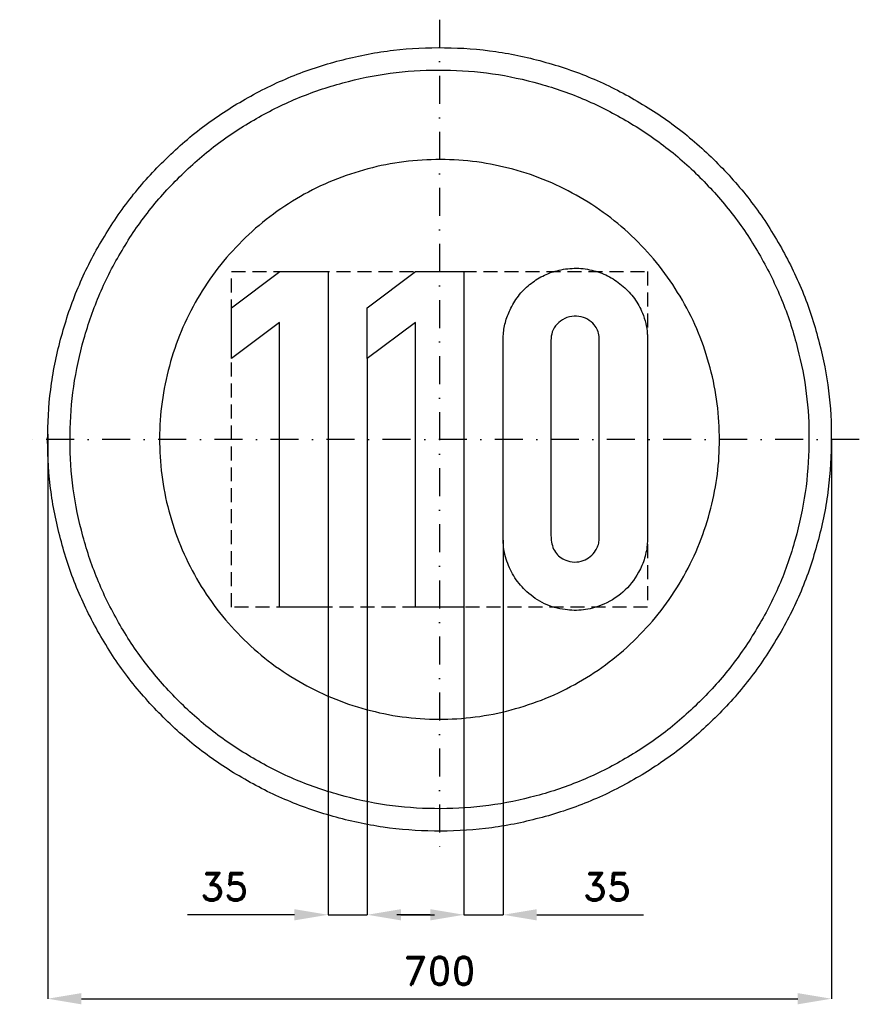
# Model space of a CAD drawing. Header units: millimetres. Extents: x -375 to 375, y -505 to 375.
import ezdxf

# ---------------------------------------------------------------- set-up
doc = ezdxf.new("R2010")
doc.units = ezdxf.units.MM
doc.header["$LTSCALE"] = 5
doc.linetypes.add('ČERCHOVANÁX2', pattern=[2, 1, -0.5, 0, -0.5])
doc.linetypes.add('ČÁRKOVANÁX2', pattern=[1.5, 1, -0.5])
doc.layers.add('Kóty', color=2, linetype='Continuous')
doc.layers.add('Značka', color=7, linetype='Continuous')
doc.styles.get("Standard").update_dxf_attribs({"font": 'romand.shx', "height": 25})
doc.dimstyles.get("Standard").update_dxf_attribs({"dimtxt": 25, "dimasz": 30, "dimexe": 0.18, "dimexo": 0.0625, "dimgap": 12.5, "dimtad": 1, "dimdec": 0, "dimzin": 0, "dimdsep": 46, "dimtxsty": 'Standard', "dimcen": 0.09, "dimadec": 0, "dimazin": 0, "dimtfac": 1, "dimtdec": 0, "dimtofl": 0, "dimtmove": 0, "dimatfit": 3, "dimfxl": 1, "dimtolj": 1, "dimtzin": 0, "dimarcsym": 0})

# ---------------------------------------------------------------- blocks, each defined once
blk = doc.blocks.new('*D2')
at = {"layer": 'Defpoints', "color": 0, "transparency": 16777216}
for p in [(-349.92, 4.7), (350.05, 0.12), (350.05, -499.82)]:
    blk.add_point(p, dxfattribs=at)
at = {"layer": 'Kóty', "color": 0, "lineweight": -2, "transparency": 16777216}
for p, q in [((-349.92, 4.64), (-349.92, -500)), ((350.05, 0.06), (350.05, -500)), ((-319.92, -499.82), (320.05, -499.82))]:
    blk.add_line(p, q, dxfattribs=at)
at = {"layer": 'Kóty', "color": 0, "transparency": 16777216}
for points in [[(-319.92, -494.82), (-319.92, -504.82), (-349.92, -499.82)], [(320.05, -494.82), (320.05, -504.82), (350.05, -499.82)]]:
    blk.add_solid(points, dxfattribs=at)
at = {"layer": 'Kóty', "color": 0, "transparency": 16777216, "insert": (0.06, -474.82), "char_height": 25, "attachment_point": 5}
blk.add_mtext('\\A1;700', dxfattribs=at)
blk = doc.blocks.new('*D3')
at = {"layer": 'Defpoints', "color": 0, "transparency": 16777216}
for p in [(-64.48, 72.37), (-99.53, -150), (-99.53, -424.82)]:
    blk.add_point(p, dxfattribs=at)
at = {"layer": 'Kóty', "color": 0, "lineweight": -2, "transparency": 16777216}
for p, q in [((-64.48, 72.31), (-64.48, -425)), ((-99.53, -150.06), (-99.53, -425)), ((-129.53, -424.82), (-225, -424.82)), ((-34.48, -424.82), (-4.48, -424.82))]:
    blk.add_line(p, q, dxfattribs=at)
at = {"layer": 'Kóty', "color": 0, "transparency": 16777216}
for points in [[(-129.53, -419.82), (-129.53, -429.82), (-99.53, -424.82)], [(-34.48, -419.82), (-34.48, -429.82), (-64.48, -424.82)]]:
    blk.add_solid(points, dxfattribs=at)
at = {"layer": 'Kóty', "color": 0, "transparency": 16777216, "insert": (-192.26, -399.82), "char_height": 25, "attachment_point": 5}
blk.add_mtext('\\A1;35', dxfattribs=at)
blk = doc.blocks.new('*D4')
at = {"layer": 'Defpoints', "color": 0, "transparency": 16777216}
for p in [(56.88, -90.13), (21.79, -150), (56.88, -424.82)]:
    blk.add_point(p, dxfattribs=at)
at = {"layer": 'Kóty', "color": 0, "lineweight": -2, "transparency": 16777216}
for p, q in [((56.88, -90.19), (56.88, -425)), ((21.79, -150.06), (21.79, -425)), ((-8.21, -424.82), (-38.21, -424.82)), ((86.88, -424.82), (182.36, -424.82))]:
    blk.add_line(p, q, dxfattribs=at)
at = {"layer": 'Kóty', "color": 0, "transparency": 16777216}
for points in [[(-8.21, -419.82), (-8.21, -429.82), (21.79, -424.82)], [(86.88, -419.82), (86.88, -429.82), (56.88, -424.82)]]:
    blk.add_solid(points, dxfattribs=at)
at = {"layer": 'Kóty', "color": 0, "transparency": 16777216, "insert": (149.62, -399.82), "char_height": 25, "attachment_point": 5}
blk.add_mtext('\\A1;35', dxfattribs=at)

msp = doc.modelspace()

# ---------------------------------------------------------------- linework, layer by layer
at = {"layer": 'Kóty'}
for points in [[(-99.53, -424.82), (-64.48, -424.82)], [(21.79, -424.82), (56.88, -424.82)]]:
    msp.add_lwpolyline(points, dxfattribs=at)
at = {"layer": 'Značka', "color": 6, "linetype": 'ČERCHOVANÁX2', "lineweight": 25, "ltscale": 5}
for p, q in [((0, 375), (0, -375)), ((375, 0), (-375, 0))]:
    msp.add_line(p, q, dxfattribs=at)
at = {"layer": 'Značka', "color": 5}
for points in [[(350, 0, -0.001625), (349.99, -2.29), (349.97, -4.58, -0.032168), (346.49, -50.21, -0.035721), (336.86, -95, -0.036668), (321.83, -138.26, -0.034758), (300.79, -178.95, -0.034053), (274.96, -216.77, -0.034445), (244.23, -250.71, -0.03455), (209.51, -280.56, -0.03444), (171.02, -305.37, -0.034409), (129.75, -325.22, -0.034438), (86.15, -339.23, -0.034425), (41.16, -347.72, -0.034424), (-4.58, -349.97, -0.034419), (-50.24, -346.53, -0.034407), (-95, -336.86, -0.034408), (-138.22, -321.72, -0.034422), (-178.95, -300.79, -0.034412), (-216.78, -274.98, -0.034416), (-250.71, -244.23, -0.03441), (-280.56, -209.5, -0.03441), (-305.37, -171.02, -0.034415), (-325.22, -129.75, -0.034415), (-339.23, -86.15, -0.034419), (-347.72, -41.16, -0.034415), (-349.97, 4.58, -0.034418), (-346.53, 50.24, -0.034417), (-336.86, 95, -0.034422), (-321.72, 138.22, -0.034426), (-300.79, 178.95, -0.03442), (-274.98, 216.78, -0.034413), (-244.23, 250.71, -0.034403), (-209.5, 280.56, -0.034421), (-171.02, 305.37, -0.034408), (-129.75, 325.22, -0.034417), (-86.15, 339.23, -0.034422), (-41.16, 347.72, -0.034424), (4.58, 349.97, -0.034419), (50.24, 346.53, -0.034406), (95, 336.86, -0.034428), (138.22, 321.71, -0.034446), (178.95, 300.79, -0.03443), (216.77, 274.98, -0.034407), (250.71, 244.23, -0.034396), (280.57, 209.5, -0.034484), (305.37, 171.02, -0.034412), (325.2, 129.76, -0.034079), (339.23, 86.15, -0.032792), (347.51, 43.38, -0.034265), (350, 0)], [(56.88, 90.41), (56.96, 92.17), (57.07, 93.94, -0.051595), (59.21, 105.9, -0.050315), (63.77, 117.25, -0.059272), (71.56, 129.41, -0.059882), (81.97, 139.38, -0.05744), (93.72, 146.65, -0.055957), (106.82, 151.13, -0.062908), (122.39, 152.89, -0.065048), (137.88, 150.69, -0.0622), (151.8, 145.27, -0.059632), (164.04, 136.66, -0.05894), (174.05, 125.77, -0.061246), (181.2, 112.84, -0.042843), (184.24, 103.67, -0.047205), (185.61, 94.16), (185.68, 92.61), (185.72, 91.06), (185.72, -90.31), (185.68, -91.55), (185.61, -92.78, -0.05685), (183.2, -106.13, -0.05709), (177.79, -118.72, -0.090865), (163.72, -136.52, -0.09264), (144.29, -148.19, -0.069936), (128.49, -152.4, -0.06835), (112.17, -152.16, -0.077394), (93.89, -146.85, -0.079317), (78.13, -136.22, -0.068589), (67.4, -123.77, -0.063978), (60.29, -108.97, -0.036047), (57.95, -100.67, -0.041987), (56.95, -92.16), (56.91, -91.14), (56.88, -90.13), (56.88, 90.41)], [(99.57, 88.41), (99.57, -86.31), (99.62, -87.45), (99.7, -88.59, 0.053969), (100.82, -94.97, 0.083746), (103.61, -100.75, 0.084607), (107.55, -105.05, 0.073809), (112.72, -107.97, 0.093634), (120.54, -109.63, 0.098918), (128.36, -108.28, 0.089556), (134.61, -104.8, 0.084046), (139.32, -99.41, 0.059577), (141.53, -95.02, 0.065147), (142.57, -90.28), (142.64, -89.47), (142.7, -88.66), (142.7, 89.34), (142.68, 90.67), (142.61, 92, 0.0797), (141.2, 97.43, 0.074468), (138.2, 102.25, 0.09946), (132.14, 107.37, 0.09646), (124.61, 109.84, 0.104453), (115.98, 109.48, 0.103976), (108.17, 105.66, 0.0981), (102.54, 99.68, 0.113043), (99.86, 92.16, 0.023445), (99.65, 90.29), (99.57, 88.41)]]:
    msp.add_lwpolyline(points, format="xyb", dxfattribs=at)
at = {"layer": 'Značka', "color": 1}
for points in [[(330, 0, -0.001639), (329.99, -2.16), (329.97, -4.32, -0.032167), (326.69, -47.34, -0.035725), (317.61, -89.58, -0.036665), (303.44, -130.36, -0.034751), (283.6, -168.73, -0.034042), (259.25, -204.39, -0.034442), (230.27, -236.38, -0.034571), (197.54, -264.53, -0.03443), (161.24, -287.92, -0.034374), (122.33, -306.64, -0.034411), (81.23, -319.85, -0.034418), (38.8, -327.85, -0.034426), (-4.32, -329.97, -0.03444), (-47.37, -326.73, -0.034411), (-89.58, -317.61, -0.034427), (-130.32, -303.33, -0.034405), (-168.73, -283.6, -0.034412), (-204.39, -259.27, -0.034408), (-236.38, -230.27, -0.034409), (-264.53, -197.53, -0.034412), (-287.92, -161.25, -0.034422), (-306.64, -122.34, -0.034411), (-319.85, -81.23, -0.034422), (-327.85, -38.8, -0.034418), (-329.97, 4.32, -0.034417), (-326.73, 47.37, -0.034418), (-317.61, 89.58, -0.03442), (-303.33, 130.32, -0.034415), (-283.6, 168.73, -0.034423), (-259.27, 204.39, -0.034424), (-230.27, 236.38, -0.034421), (-197.53, 264.53, -0.034409), (-161.25, 287.92, -0.034412), (-122.34, 306.64, -0.034389), (-81.23, 319.85, -0.034393), (-38.8, 327.85, -0.034404), (4.32, 329.97, -0.03444), (47.37, 326.73, -0.03441), (89.57, 317.61, -0.034384), (130.32, 303.33, -0.03441), (168.73, 283.6, -0.034394), (204.39, 259.27, -0.034399), (236.38, 230.27, -0.034424), (264.53, 197.53, -0.034483), (287.92, 161.25, -0.034408), (306.62, 122.35, -0.034074), (319.85, 81.23, -0.03279), (327.65, 40.91, -0.034264), (330, 0)], [(250, 0), (249.99, 1.64), (249.98, 3.27, 0.032168), (247.49, 35.86, 0.035728), (240.61, 67.86, 0.036668), (229.88, 98.76, 0.034741), (214.85, 127.82, 0.034042), (196.4, 154.84, 0.034443), (174.45, 179.08, 0.034576), (149.65, 200.4, 0.034421), (122.15, 218.12, 0.03439), (92.68, 232.3, 0.034462), (61.54, 242.31, 0.034437), (29.4, 248.37, 0.034411), (-3.27, 249.98, 0.03444), (-35.89, 247.52, 0.034403), (-67.86, 240.61, 0.034424), (-98.73, 229.8, 0.034444), (-127.82, 214.85, 0.034412), (-154.84, 196.41, 0.034406), (-179.08, 174.45, 0.034418), (-200.4, 149.65, 0.034424), (-218.12, 122.16, 0.034423), (-232.3, 92.68, 0.034408), (-242.31, 61.54, 0.034415), (-248.37, 29.4, 0.034416), (-249.98, -3.27, 0.034419), (-247.52, -35.89, 0.03441), (-240.61, -67.86, 0.034422), (-229.8, -98.73, 0.034408), (-214.85, -127.82, 0.034422), (-196.41, -154.84, 0.034445), (-174.45, -179.08, 0.034454), (-149.65, -200.4, 0.034443), (-122.16, -218.12, 0.034435), (-92.68, -232.3, 0.034433), (-61.54, -242.31, 0.034434), (-29.4, -248.37, 0.034411), (3.27, -249.98, 0.03444), (35.89, -247.52, 0.034402), (67.86, -240.61, 0.034424), (98.73, -229.8, 0.034396), (127.82, -214.85, 0.034388), (154.84, -196.42, 0.034402), (179.08, -174.45, 0.034419), (200.4, -149.64, 0.034468), (218.12, -122.16, 0.034418), (232.29, -92.69, 0.034087), (242.31, -61.54, 0.032786), (248.22, -30.99, 0.03426), (250, 0)]]:
    msp.add_lwpolyline(points, format="xyb", dxfattribs=at)
at = {"layer": 'Značka', "color": 5}
for points in [[(-142.84, -150), (-142.84, 104.5), (-185.8, 72.37), (-185.8, 117.66), (-142.68, 149.97), (-99.53, 149.97), (-99.53, -150), (-142.84, -150)], [(-21.53, -150), (-21.53, 104.5), (-64.48, 72.37), (-64.48, 117.66), (-21.37, 149.97), (21.79, 149.97), (21.79, -150), (-21.53, -150)]]:
    msp.add_lwpolyline(points, dxfattribs=at)
at = {"layer": 'Značka', "color": 6, "linetype": 'ČÁRKOVANÁX2', "ltscale": 2.5}
msp.add_lwpolyline([(-185.77, -150), (-185.77, 150), (185.77, 150), (185.77, -150), (-185.77, -150)], dxfattribs=at)

# ---------------------------------------------------------------- dimensions: what is measured, and where the dimension line sits
at = {"layer": 'Kóty'}
for base, p1, p2, picture, middle in [((-99.53, -424.82), (-64.48, 72.37), (-99.53, -150), '*D3', (-192.26, -399.82)), ((350.05, -499.82), (-349.92, 4.7), (350.05, 0.12), '*D2', (0.06, -474.82)), ((56.88, -424.82), (21.79, -150), (56.88, -90.13), '*D4', (149.62, -399.82))]:
    dim = msp.add_linear_dim(base=base, p1=p1, p2=p2, dimstyle='Standard', dxfattribs=at)
    dim.commit()
    dim.dimension.update_dxf_attribs({"geometry": picture, "text_midpoint": middle})

doc.saveas('drawing.dxf')
